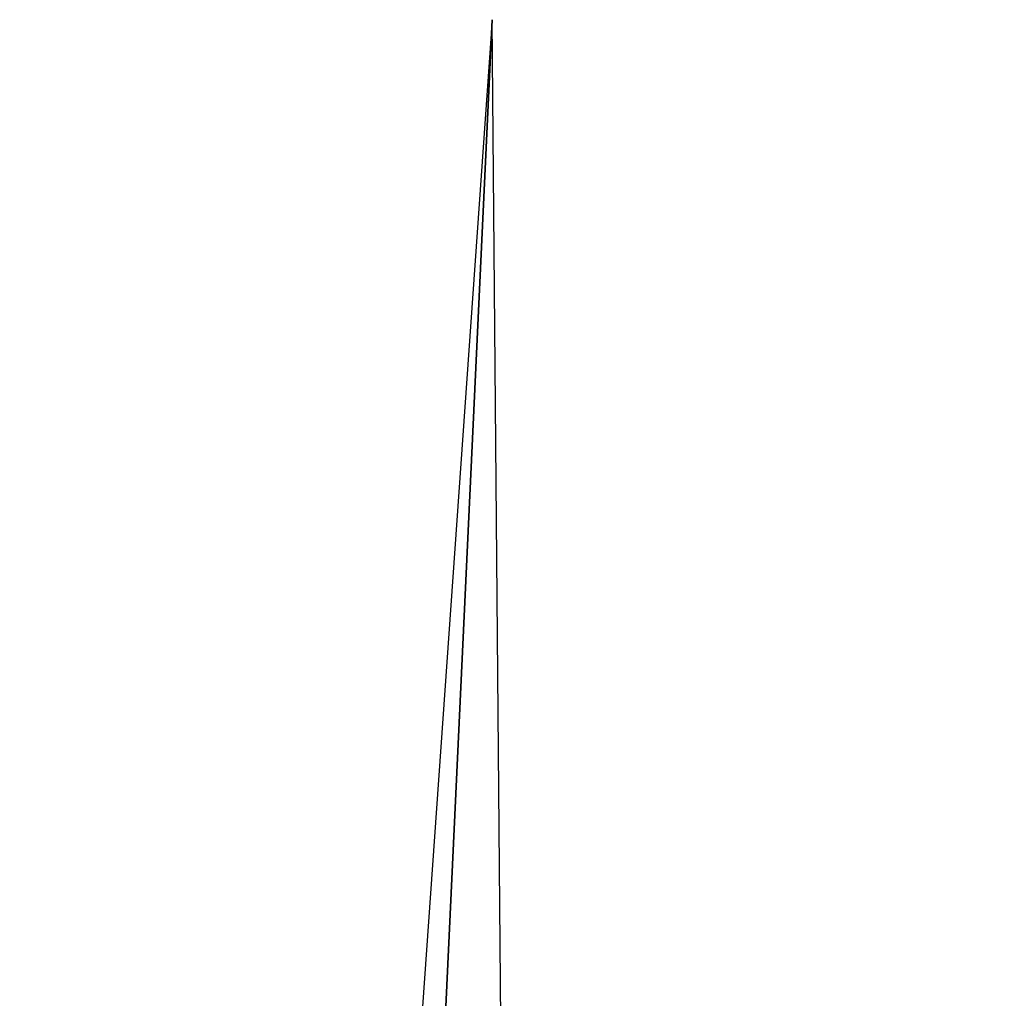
# Model space of a CAD drawing. Extents: x -0.027 to 0.042, y -0.224 to 0.058.
# Tile 155 of 256: x -0.00427 to -0.00206, y -0.04345 to -0.04125. Entities that reach past the tile are written whole.
import ezdxf

# ---------------------------------------------------------------- set-up
doc = ezdxf.new("R2010")
doc.units = 0
doc.layers.add('mesh', color=7, linetype='CONTINUOUS')

msp = doc.modelspace()

# ---------------------------------------------------------------- meshes
at = {"layer": 'mesh'}
mesh = msp.add_polyface(dxfattribs=at)
corners = [(0.0004314, -0.1006226, 0.1494928), (-0.0015683, -0.083956, 0.1516572), (0.0004314, -0.0840735, 0.1517844), (-0.0035127, -0.08361, 0.1512826), (-0.0045477, -0.1004964, 0.1486517), (-0.0053512, -0.083054, 0.1506809), (-0.0030453, -0.1005618, 0.1490886), (-0.0070428, -0.0823166, 0.1498826), (-0.0061764, -0.1003962, 0.1479769), (-0.0085575, -0.0814323, 0.1489254), (-0.0046562, -0.1004898, 0.1486067), (-0.0098782, -0.0804383, 0.1478496), (-0.010218, -0.0922526, 0.1460175), (-0.0107319, -0.0848971, 0.1463014), (-0.0073456, -0.0997893, 0.1420779), (-0.0086024, -0.0996935, 0.1422652), (-0.0085936, -0.0998128, 0.1422588), (-0.0091401, -0.0920079, 0.1426764), (-0.0101642, -0.0753525, 0.1435619), (-0.0087083, -0.0998226, 0.1422924), (-0.0090549, -0.0997322, 0.142398), (-0.0090464, -0.0998516, 0.1423916), (-0.0091623, -0.0998633, 0.1424596), (-0.0094845, -0.0997756, 0.1426498), (-0.0099222, -0.0999489, 0.1453405), (-0.0095951, -0.099946, 0.1457184), (-0.0105052, -0.0922505, 0.1456333), (-0.0101459, -0.0999408, 0.1448935), (-0.0106929, -0.0922391, 0.145192), (-0.010252, -0.0999224, 0.1444054), (-0.0107703, -0.0922191, 0.144719), (-0.010234, -0.0998946, 0.1439067), (-0.010733, -0.0921915, 0.1442415), (-0.010093, -0.0998594, 0.1434284), (-0.0105831, -0.092158, 0.1437871), (-0.0098379, -0.0998189, 0.1430006), (-0.0103293, -0.0921205, 0.1433818), (-0.0099861, -0.0920812, 0.1430489), (-0.0095733, -0.0920423, 0.1428077), (-0.0115946, -0.0755722, 0.1462748), (-0.0117169, -0.0755566, 0.145852), (-0.0117438, -0.0755351, 0.1454128), (-0.0116739, -0.0755086, 0.1449788), (-0.0115107, -0.0754784, 0.1445708), (-0.011262, -0.0754459, 0.1442087), (-0.01094, -0.0754128, 0.14391), (-0.0105602, -0.0753807, 0.1436893), (-0.001312, -0.1006073, 0.1493914), (-0.0077045, -0.1002708, 0.1471251), (-0.0089601, -0.1001409, 0.1462342), (-0.0059497, -0.1002516, 0.1419168), (-0.0027094, -0.0997258, 0.1415888), (-0.0059625, -0.0997633, 0.1418774), (-0.00321, -0.0412522, 0.1439195), (-0.0011522, -0.041469, 0.1438004), (0.0004314, -0.0997138, 0.1414959), (-0.010085, -0.099979, 0.1434229), (-0.0098298, -0.0999384, 0.1429947), (-0.0094763, -0.099895, 0.1426436)]
mesh.append_faces([[corners[k] for k in face] for face in [(0, 1, 2, 2), (3, 4, 5, 5), (3, 6, 4, 4), (7, 8, 9, 9), (7, 10, 8, 8), (11, 12, 13, 13), (5, 10, 7, 7), (4, 10, 5, 5), (14, 15, 16, 16), (14, 17, 15, 15), (18, 17, 14, 14), (19, 16, 15, 15), (20, 19, 15, 15), (20, 21, 19, 19), (20, 22, 21, 21), (23, 22, 20, 20), (24, 12, 25, 25), (24, 26, 12, 12), (27, 26, 24, 24), (27, 28, 26, 26), (29, 28, 27, 27), (29, 30, 28, 28), (31, 30, 29, 29), (31, 32, 30, 30), (33, 32, 31, 31), (33, 34, 32, 32), (35, 34, 33, 33), (35, 36, 34, 34), (23, 36, 35, 35), (23, 37, 36, 36), (20, 37, 23, 23), (20, 38, 37, 37), (15, 38, 20, 20), (15, 17, 38, 38), (26, 13, 12, 12), (26, 39, 13, 13), (28, 39, 26, 26), (30, 40, 28, 28), (32, 41, 30, 30), (34, 42, 32, 32), (36, 43, 34, 34), (37, 44, 36, 36), (38, 45, 37, 37), (17, 46, 38, 38), (47, 1, 0, 0), (47, 6, 3, 3), (11, 48, 49, 49), (9, 48, 11, 11), (8, 48, 9, 9), (49, 12, 11, 11), (49, 25, 12, 12), (1, 47, 3, 3), (50, 51, 52, 52), (52, 53, 14, 14), (51, 53, 52, 52), (54, 51, 55, 55), (31, 56, 33, 33), (33, 57, 35, 35), (35, 58, 23, 23), (35, 57, 58, 58), (23, 58, 22, 22)]])

doc.saveas('drawing.dxf')
